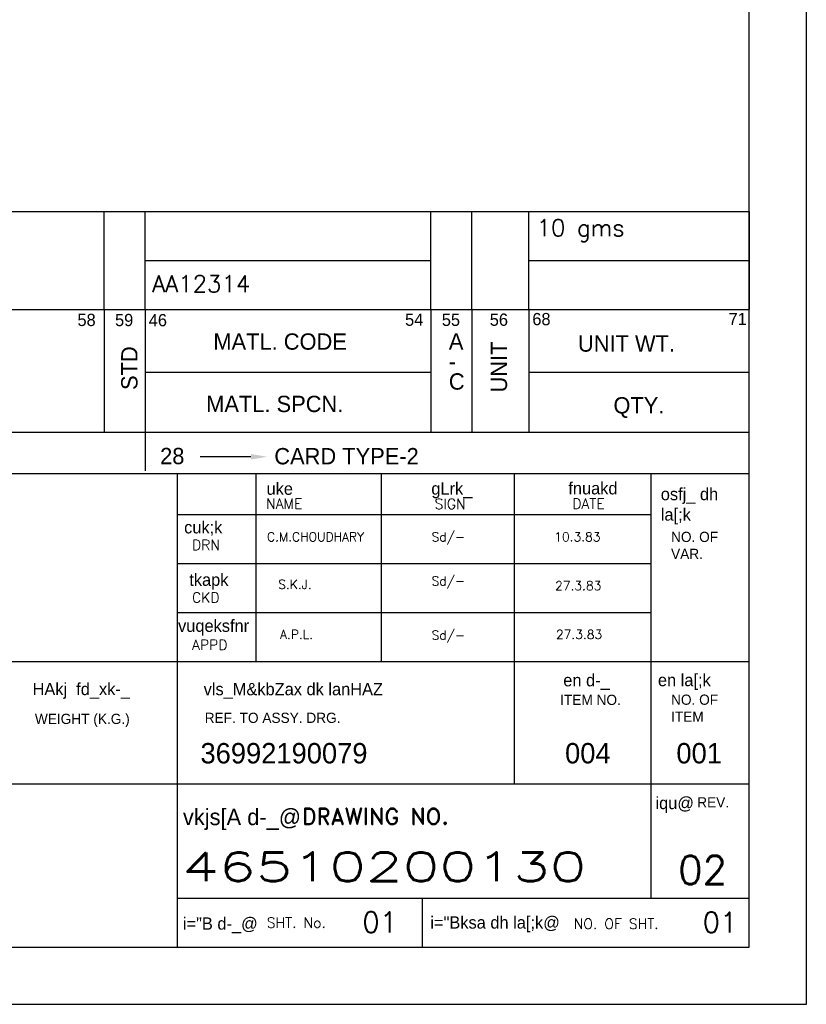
# Model space of a CAD drawing. Extents: x 817 to 1027, y 1009 to 1306.
# Tile 4 of 5: x 931 to 1027, y 1009 to 1130. Entities that reach past the tile are written whole.
import ezdxf
from ezdxf.enums import TextEntityAlignment as Align

# ---------------------------------------------------------------- set-up
doc = ezdxf.new("R2010")
doc.units = 0
doc.header["$MEASUREMENT"] = 0
doc.layers.get('0').update_dxf_attribs({"linetype": 'CONTINUOUS'})
for name, color, linetype in [('4', 7, 'CONTINUOUS'), ('BOM', 5, 'CONTINUOUS'), ('TEXT', 3, 'CONTINUOUS')]:
    doc.layers.add(name, color=color, linetype=linetype)
doc.styles.add('HINDI', font='hindi')
doc.styles.add('ROMAND', font='romand')
doc.styles.add('ROMANS', font='romans')

# ---------------------------------------------------------------- blocks, each defined once
blk = doc.blocks.new('A4')
for p, q in [((210, 0), (210, 297)), ((203, 7), (203, 290)), ((20, 65), (203, 65)), ((133, 7), (133, 65)), ((142.65, 42), (142.65, 65)), ((158, 42), (158, 65)), ((174.26, 27), (174.26, 65)), ((191, 27), (191, 65)), ((133, 60), (191, 60)), ((133, 54), (191, 54)), ((133, 48), (191, 48)), ((20, 42), (203, 42)), ((20, 27), (203, 27)), ((190.99, 12.98), (190.99, 26.86)), ((133, 13), (203, 13)), ((163, 7), (163, 13)), ((20.01, 7), (203, 7)), ((0, 0), (210, 0))]:
    blk.add_line(p, q)
at = {"color": 5}
for p, q in [((129.01, 77.4), (164.03, 77.4)), ((176.03, 77.4), (203.01, 77.4))]:
    blk.add_line(p, q, dxfattribs=at)
at = {"layer": 'BOM'}
for p, q in [((203, 97.09), (203, 85.09)), ((20, 85.09), (203, 85.09)), ((124.03, 85.09), (124.03, 70.09)), ((129.03, 85.09), (129.03, 70.09)), ((164.03, 85.09), (164.03, 70.09)), ((169.03, 85.09), (169.03, 70.09)), ((176.03, 85.09), (176.03, 70.09)), ((20, 70.09), (203, 70.09))]:
    blk.add_line(p, q, dxfattribs=at)
at = {"layer": 'BOM', "color": 5}
for p, q in [((129.05, 70.34), (129.05, 65.34)), ((142, 67.06), (135.77, 67.06))]:
    blk.add_line(p, q, dxfattribs=at)
blk.add_solid([(142, 67.39), (142, 66.72), (144, 67.06)], dxfattribs=at)
at = {"style": 'HINDI'}
for s, height, p in [('uke', 1.5, (143.91, 62.4)), ('gLrk_', 1.5, (164.09, 62.42)), ('fnuakd', 1.5, (180.86, 62.45)), ('osfj_ dh', 1.5, (192.18, 61.74)), ('la[;k', 1.5, (192.18, 59.24)), ('cuk;k', 1.5, (133.82, 57.67)), ('tkapk', 1.5, (134.45, 51.25)), ('vuqeksfnr', 1.5, (133.08, 45.61)), ('en d-_', 1.5, (180.24, 38.94)), ('en la[;k', 1.5, (191.83, 38.96)), ('HAkj  fd_xk-_', 1.5, (115.26, 37.86)), ('vls_M&kbZax dk lanHAZ', 1.5, (136.21, 37.85)), ('iqu@', 1.5, (191.53, 23.9)), ('vkjs[A d-_@', 2, (133.67, 21.94)), ('i="Bksa dh la[;k@', 1.5, (163.97, 9.27)), ('i="B d-_@', 1.5, (133.67, 9.14))]:
    blk.add_text(s, height=height, dxfattribs=at).set_placement(p)
at = {"style": 'ROMANS'}
for tag, p, width in [('SHTNO', (13.78, 110.33), 0.8), ('REV_NO', (13.8, 101.04), 0.8), ('DRG_NO', (13.88, 72.7), 0.9)]:
    blk.add_attdef(tag, p, '', height=2.8, rotation=90, dxfattribs=dict(at, width=width))
at = {"color": 7, "style": 'ROMANS'}
for tag, height, p in [('DRN_BY', 2, (149.82, 56.82)), ('DRN_DATE', 1.5, (180.8, 56.66)), ('CHD_BY', 2, (149.82, 50.82)), ('CHD_DATE', 1.5, (180.7, 51.14)), ('APP_BY', 2, (149.82, 44.81)), ('APP_DATE', 1.5, (180.7, 44.64)), ('SCALE', 2.5, (100.77, 30.22)), ('ITNO', 2.5, (181.7, 30.87)), ('NOIT', 2.5, (197.04, 30.38)), ('REFTOASSY', 2.5, (147.44, 29.6)), ('REV_NO', 3.5, (197.3, 16.45)), ('SHTNO', 2.5, (157.79, 10.06)), ('NOSHT', 2.5, (199.43, 10.04))]:
    blk.add_attdef(tag, text='', height=height, dxfattribs=at).set_placement(p, align=Align.MIDDLE)
for tag, p, height in [('DRN_SIGN', (159.64, 55.29), 1), ('CHD_SIGN', (159.2, 49.18), 1), ('APP_SIGN', (159.2, 43.06), 1), ('TITLE1', (42.35, 16.76), 3.5), ('TITLE2', (42.35, 10.55), 3.5)]:
    blk.add_attdef(tag, p, '', height=height, dxfattribs=at)
at = {"color": 7, "style": 'ROMANS', "width": 0.8}
blk.add_attdef('WEIGHT', text='', height=2.3, dxfattribs=at).set_placement((119.67, 29.96), align=Align.MIDDLE)
at = {"color": 7, "style": 'ROMANS', "width": 1.5}
blk.add_attdef('DRG_NO', (133.59, 15.09), '', height=3.5, dxfattribs=at)
at = {"layer": 'BOM', "color": 5}
for s, height, p in [('58', 1.5, (120.76, 83.07)), ('59', 1.5, (125.36, 83.06)), ('46', 1.5, (129.49, 83.04)), ('54', 1.5, (160.87, 83.1)), ('55', 1.5, (165.37, 83.08)), ('56', 1.5, (171.24, 83.1)), ('68', 1.5, (176.45, 83.17)), ('71', 1.5, (200.48, 83.18)), ('MATL. CODE', 2, (137.4, 80.17)), ('A', 2, (166.23, 80.19)), ('UNIT WT.', 2, (182.04, 79.93)), ('-', 2, (166.23, 77.74)), ('C', 2, (166.23, 75.28)), ('MATL. SPCN.', 2, (136.52, 72.53)), ('QTY.', 2, (186.38, 72.36)), ('28', 2, (130.88, 66.15)), ('CARD TYPE-2', 2, (144.86, 66.13))]:
    blk.add_text(s, height=height, dxfattribs=at).set_placement(p)
for s, p in [('UNIT', (173.36, 74.93)), ('STD', (128.11, 75.24))]:
    blk.add_text(s, height=2, rotation=90, dxfattribs=at).set_placement(p)
at = {"layer": 'TEXT'}
for s, height, style, p in [('NAME', 1.25, 'ROMANS', (143.84, 60.7)), ('SIGN', 1.25, 'ROMANS', (164.49, 60.66)), ('DATE', 1.25, 'ROMANS', (181.35, 60.69)), ('DRN', 1.25, 'ROMANS', (134.79, 55.63)), ('CKD', 1.25, 'ROMANS', (134.79, 49.19)), ('APPD', 1.25, 'ROMANS', (134.79, 43.4)), ('DRAWING NO.', 2, 'ROMAND', (148.24, 22.01)), ('SHT. No.', 1.25, 'ROMANS', (143.94, 9.37)), ('NO. OF SHT.', 1.25, 'ROMANS', (181.52, 9.24))]:
    blk.add_text(s, height=height, dxfattribs=dict(at, style=style)).set_placement(p)
for s, p in [('NO. OF', (193.44, 56.62)), ('VAR.', (193.44, 54.54)), ('ITEM NO. ', (179.86, 36.66)), ('NO. OF', (193.44, 36.68)), ('WEIGHT (K.G.)', (115.55, 34.33)), ('REF. TO ASSY. DRG. ', (136.34, 34.46)), ('ITEM', (193.44, 34.6)), ('REV.', (196.64, 24.11))]:
    blk.add_text(s, height=1.25, dxfattribs=at).set_placement(p)

msp = doc.modelspace()

# ---------------------------------------------------------------- linework, layer by layer
for p, q in [((837.06, 1106.03), (1020.06, 1106.03)), ((941.09, 1094.03), (941.09, 1106.03)), ((946.09, 1094.03), (946.09, 1106.03)), ((981.09, 1094.03), (981.09, 1106.03)), ((986.09, 1094.03), (986.09, 1106.03)), ((993.09, 1094.03), (993.09, 1106.03)), ((946.09, 1100.03), (981.09, 1100.03)), ((993.09, 1100.03), (1020.06, 1100.03))]:
    msp.add_line(p, q)

# ---------------------------------------------------------------- block references
ref = msp.add_blockref('A4', (817.06, 1008.95))
ref.add_attrib('DRG_NO', '46510200130', (950.64, 1024.04), dxfattribs={"color": 7, "height": 3.5, "style": 'ROMANS', "width": 1.5})
ref.add_attrib('REV_NO', '02', dxfattribs={"color": 7, "height": 3.5, "style": 'ROMANS'}).set_placement((1014.36, 1025.4), align=Align.MIDDLE)
ref.add_attrib('SHTNO', '01', dxfattribs={"color": 7, "height": 2.5, "style": 'ROMANS'}).set_placement((974.84, 1019.01), align=Align.MIDDLE)
ref.add_attrib('NOSHT', '01', dxfattribs={"color": 7, "height": 2.5, "style": 'ROMANS'}).set_placement((1016.49, 1018.99), align=Align.MIDDLE)

# ---------------------------------------------------------------- texts
at = {"layer": '4', "style": 'ROMANS'}
for s, height, p in [('10 gms', 2.058, (994.04, 1103.03)), ('AA12314', 2.058, (946.98, 1096.17)), ('C.M.CHOUDHARY', 1.1, (961.03, 1065.65)), ('Sd/-', 1.1, (981.18, 1065.65)), ('10.3.83', 1.1, (996.2, 1065.65)), ('Sd/-', 1.1, (981.18, 1060.25)), ('S.K.J.', 1.1, (962.4, 1059.83)), ('27.3.83', 1.1, (996.3, 1059.67)), ('A.P.L.', 1.1, (962.62, 1053.7)), ('Sd/-', 1.1, (981.18, 1053.61)), ('27.3.83', 1.1, (996.41, 1053.7))]:
    msp.add_text(s, height=height, dxfattribs=at).set_placement(p)
at = {"layer": 'TEXT', "linetype": 'Continuous'}
for s, p in [('36992190079', (952.88, 1038.45)), ('004', (997.52, 1038.45)), ('001', (1011.15, 1038.45))]:
    msp.add_text(s, height=2.5, dxfattribs=at).set_placement(p)

doc.saveas('drawing.dxf')
